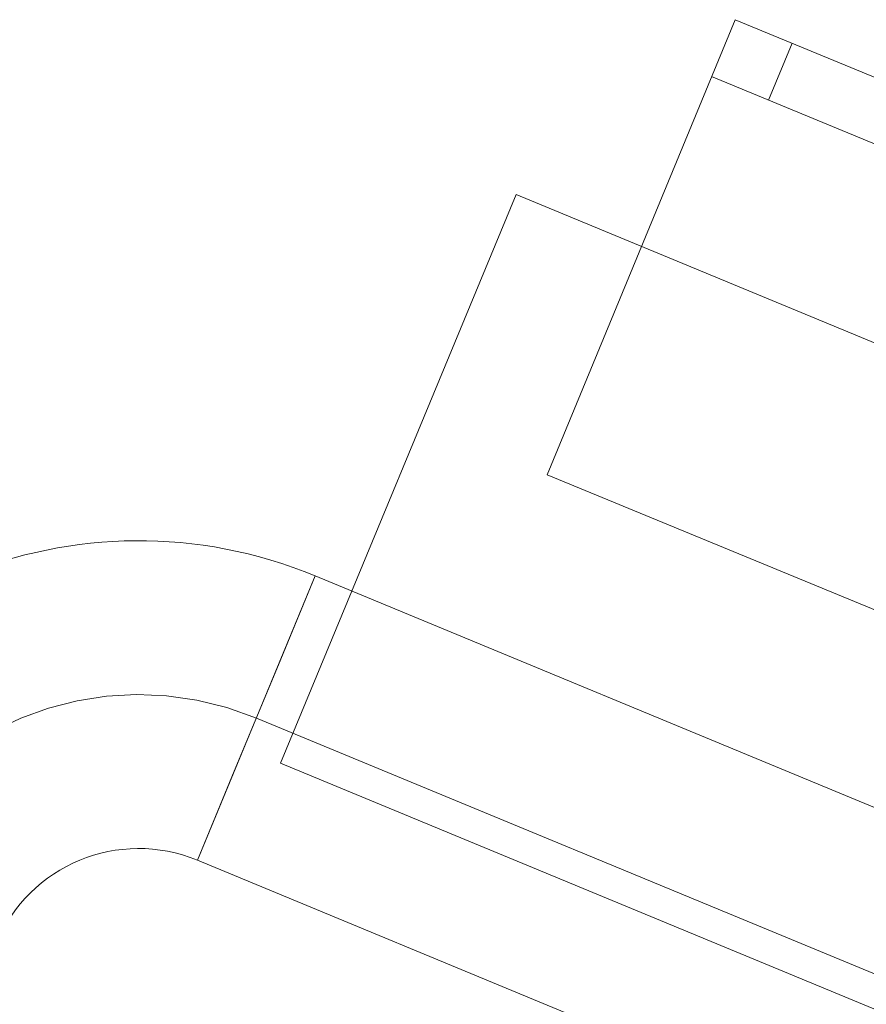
# Model space of a CAD drawing. Header units: metres. Extents: x -80 to 1923, y -189 to 69.
# Tile 88 of 149: x 929.517 to 930.204, y 8.717 to 9.517. Entities that reach past the tile are written whole.
import ezdxf

# ---------------------------------------------------------------- set-up
doc = ezdxf.new("R2010")
doc.units = ezdxf.units.M
doc.header["$MEASUREMENT"] = 0
doc.linetypes.add('STRICHPUNKT2', pattern=[12.7, 6.35, -3.175, 0, -3.175])
doc.layers.add('70 Lüftung', color=7, linetype='Continuous')
doc.layers.add('Neubau_50 Möblierung', color=7, linetype='Continuous')

# ---------------------------------------------------------------- blocks, each defined once
blk = doc.blocks.new('Stuhl 02 27[106]_1', base_point=(930.3147, 8.99473))
at = {"layer": 'Neubau_50 Möblierung', "color": 8, "linetype": 'Continuous', "lineweight": 18}
for p, q in [((930.12469, 9.45178), (930.14376, 9.498)), ((930.44822, 9.31826), (930.07847, 9.47086)), ((930.402, 9.33734), (930.42107, 9.38355))]:
    blk.add_line(p, q, dxfattribs=at)
at = {"layer": 'Neubau_50 Möblierung', "color": 8, "linetype": 'Continuous', "lineweight": 18, "flags": 128}
blk.add_lwpolyline([(930.3147, 8.99473), (929.94495, 9.14732), (930.09754, 9.51707), (930.46729, 9.36448)], close=True, dxfattribs=at)
blk = doc.blocks.new('Schultisch 27[224]_1', base_point=(930.83714, 8.45384))
at = {"layer": 'Neubau_50 Möblierung', "color": 8, "linetype": 'Continuous', "lineweight": 18, "flags": 128}
blk.add_lwpolyline([(930.83714, 8.45384), (929.72848, 8.91306), (929.91982, 9.375), (931.02848, 8.91578)], close=True, dxfattribs=at)

msp = doc.modelspace()

# ---------------------------------------------------------------- linework, layer by layer
at = {"layer": '70 Lüftung', "color": 2, "linetype": 'Continuous', "lineweight": 18}
for p, q in [((929.66095, 8.83419), (929.75662, 9.06516)), ((929.7286, 8.99751), (929.75662, 9.06516)), ((931.43601, 8.36953), (929.75662, 9.06516)), ((929.68897, 8.90184), (929.7286, 8.99751)), ((929.66095, 8.83419), (929.68897, 8.90184)), ((929.66095, 8.83419), (931.34034, 8.13856))]:
    msp.add_line(p, q, dxfattribs=at)
at = {"layer": '70 Lüftung', "color": 2, "linetype": 'STRICHPUNKT2', "lineweight": 18}
msp.add_line((929.70879, 8.94967), (931.38817, 8.25405), dxfattribs=at)
at = {"layer": '70 Lüftung', "color": 2, "linetype": 'Continuous', "lineweight": 18}
for radius in [0.375, 0.125]:
    msp.add_arc((929.61312, 8.7187), radius, 67.5, 157.5, dxfattribs=at)
at = {"layer": '70 Lüftung', "color": 2, "linetype": 'STRICHPUNKT2', "lineweight": 18}
msp.add_arc((929.61312, 8.7187), 0.25, 67.5, 157.5, dxfattribs=at)

# ---------------------------------------------------------------- block references
at = {"layer": 'Neubau_50 Möblierung', "color": 8, "linetype": 'Continuous', "lineweight": 18}
for name, p in [('Stuhl 02 27[106]_1', (930.3147, 8.99473)), ('Schultisch 27[224]_1', (930.83714, 8.45384))]:
    msp.add_blockref(name, p, dxfattribs=at)

doc.saveas('drawing.dxf')
